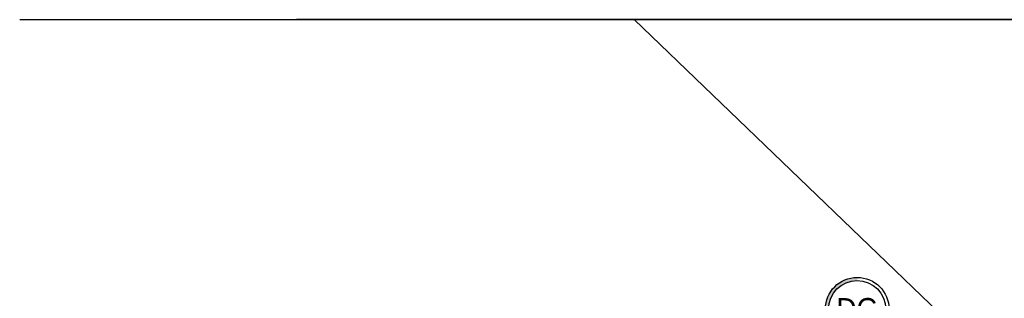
# Model space of a CAD drawing. Extents: x 3880 to 129921, y -116796 to -57711.
# Tile 37 of 110: x 49818 to 50809, y -102044 to -101763. Entities that reach past the tile are written whole.
import ezdxf
from ezdxf.enums import TextEntityAlignment as Align

# ---------------------------------------------------------------- set-up
doc = ezdxf.new("R2010")
doc.units = 0
doc.header["$LTSCALE"] = 2
doc.layers.get('0').update_dxf_attribs({"color": 101, "linetype": 'CONTINUOUS'})
doc.layers.add('E35', color=6, linetype='CONTINUOUS')
doc.layers.add('Os-osie-opis', color=2, linetype='CONTINUOUS')
doc.styles.add('dwg_opis duży', font='ARIAL.TTF', dxfattribs={"width": 0.9})

# ---------------------------------------------------------------- blocks, each defined once
blk = doc.blocks.new('_opis_osi')
blk.add_hatch(color=256).paths.add_polyline_path([(32, -32), (28.8, -32, -1), (-28.8, -32), (-32, -32, 1)])
for radius in [32, 28.8]:
    blk.add_circle((0, -32), radius)
at = {"style": 'dwg_opis duży', "width": 0.9}
blk.add_attdef('AXNAMEV', text='', height=22.4, rotation=90, dxfattribs=at).set_placement((0, -32), align=Align.MIDDLE_CENTER)

msp = doc.modelspace()

# ---------------------------------------------------------------- linework, layer by layer
at = {"layer": 'E35'}
for p, q in [((49817.864, -101763.116), (53103.642, -101763.116)), ((53103.642, -101763.116), (50096.32, -101763.116)), ((50096.32, -101763.116), (52936.569, -101763.116)), ((52936.569, -104168.398), (50436.036, -101763.116))]:
    msp.add_line(p, q, dxfattribs=at)

# ---------------------------------------------------------------- block references
at = {"layer": 'Os-osie-opis'}
ref = msp.add_blockref('_opis_osi', (50692.547, -102054.82), dxfattribs=dict(at, rotation=270))
ref.add_attrib('AXNAMEV', 'DG', dxfattribs={"layer": '0', "height": 22.4, "style": 'dwg_opis duży', "width": 0.9}).set_placement((50660.712, -102054.82), align=Align.MIDDLE_CENTER)

doc.saveas('drawing.dxf')
